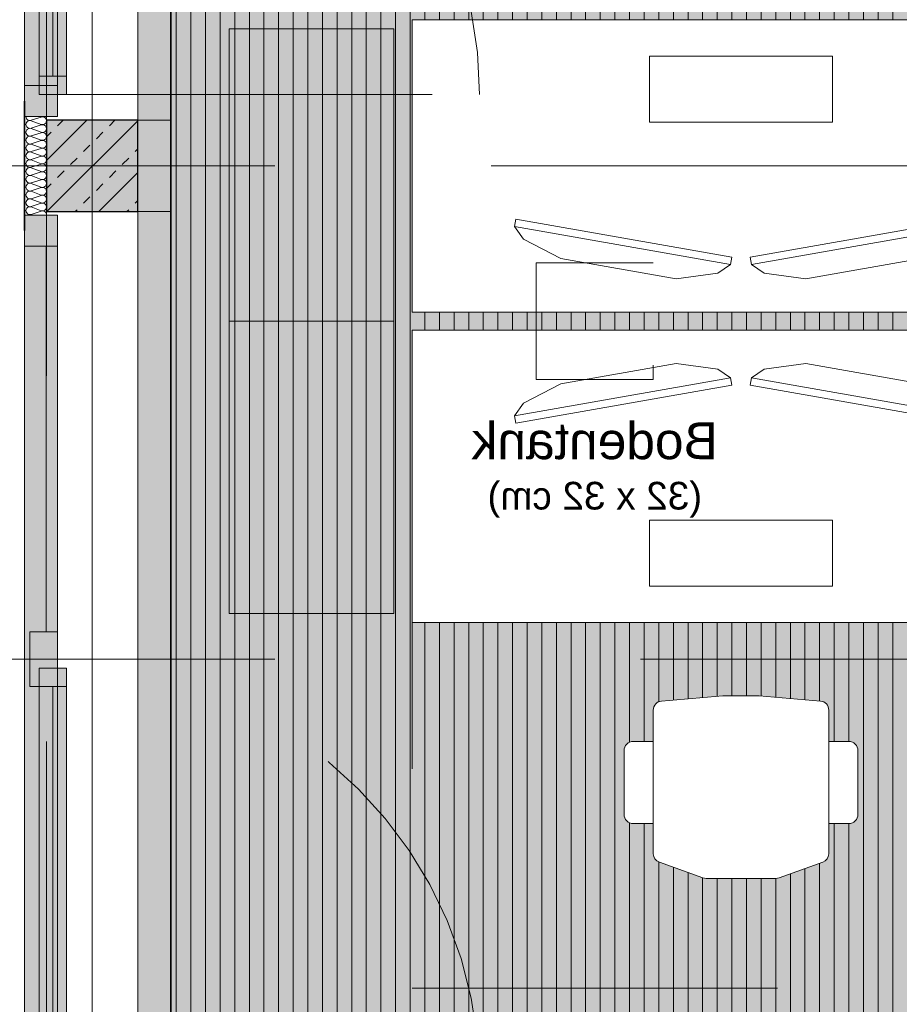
# Model space of a CAD drawing. Header units: metres. Extents: x -111 to 152, y -132 to 99.
# Tile 44 of 256: x -39.35 to -36.94, y -10.39 to -7.7. Entities that reach past the tile are written whole.
import ezdxf

# ---------------------------------------------------------------- set-up
doc = ezdxf.new("R2010")
doc.units = ezdxf.units.M
doc.header["$PDMODE"] = 1
doc.header["$PDSIZE"] = -2
for name, pattern in [('Achsen 01', [5.291531, 3.175, -1.058062, 0.352704, -0.705764]), ('gestrichelt - 01', [2, 1, -1]), ('ISO-07 Punktiert', [0.889, 0.127, -0.762]), ('Raster 01', [2, 1, -1]), ('VW-01 Strichlinie kurz', [2, 1, -1])]:
    doc.linetypes.add(name, pattern=pattern)
doc.layers.get('0').update_dxf_attribs({"lineweight": 25})
for name, color, linetype, lineweight, true_color in [('013_Beton und Stahlbetonarbeiten-000 Sichtbeton-333 Außenstütze', 5, 'Continuous', 5, 0x0000ff), ('013_Beton und Stahlbetonarbeiten-000 Sichtbeton-334 Außenwandöf', 5, 'Continuous', 5, 0x0000ff), ('031_Metallbauarbeiten-350 Lamellendecke DS', 7, 'Continuous', 35, 0x666666), ('032_Metallarbeiten-Fenster', 7, 'Continuous', 13, 0x444444), ('ACTES-Einrichtung Aufsicht.', 7, 'Continuous', 9, 0xa6a6a6), ('AV1-Achsen', 1, 'Achsen 01', 18, 0xff0000), ('AV1-Bewegungsfläche', 7, 'gestrichelt - 01', 9, 0xd9d9d9), ('AV1-Einrichtung', 7, 'Continuous', 9, 0xa6a6a6), ('AV1-Raster', 7, 'Raster 01', 9, 0xa6a6a6)]:
    doc.layers.add(name, color=color, linetype=linetype, lineweight=lineweight, true_color=true_color)
for name, color, linetype, lineweight in [('013_Beton und Stahlbetonarbeiten-000 Unterzüge', 7, 'ISO-07 Punktiert', 13), ('013_Beton und Stahlbetonarbeiten-330 Außenstützen', 7, 'Continuous', 25), ('030_Sonnenschutzarbeiten-BLENDSCHUTZ', 7, 'Continuous', 5), ('039_Trockenbauarbeiten-alllg.', 7, 'Continuous', 9), ('053_Niederspannungsanlagen-Bodentanks', 7, 'gestrichelt - 01', 9), ('_1.35m (3D)', 7, 'Continuous', 9), ('_EG (2D)', 7, 'Continuous', 9), ('_EG - DS (2D)', 7, 'Continuous', 9), ('_GRU (2D)', 7, 'Continuous', 9), ('Bemaßung-Bemaßung', 7, 'Continuous', 9)]:
    doc.layers.add(name, color=color, linetype=linetype, lineweight=lineweight)
doc.layers.get('0').freeze()
doc.styles.add('Arial', font='arial.ttf')
doc.dimstyles.new('COE 50', dxfattribs={"dimtxt": 126.090495, "dimasz": 0.001414, "dimexe": 0.001, "dimexo": 0.01, "dimgap": 0.001, "dimtad": 1, "dimdec": 3, "dimtxsty": 'Arial', "dimblk": 'VW_SLASH-3', "dimblk1": 'VW_SLASH-3', "dimblk2": 'VW_SLASH-3', "dimcen": 0, "dimadec": 3, "dimazin": 0, "dimtfac": 0.8, "dimtdec": 3, "dimtix": 1, "dimtmove": 0, "dimatfit": 0, "dimldrblk": 'VW_SLASH-2', "dimfxl": 0.002, "dimfxlon": 1, "dimfrac": 2, "dimtolj": 1, "dimarcsym": 0})

# ---------------------------------------------------------------- blocks, each defined once
blk = doc.blocks.new('Group-2')
at = {"layer": 'AV1-Raster'}
for p, q in [((-37.8, -22.95), (-37.8, 1.35)), ((1.35, -8.1), (-40.5, -8.1)), ((1.35, -9.45), (-40.5, -9.45))]:
    blk.add_line(p, q, dxfattribs=at)
blk = doc.blocks.new('1.35m (3D)')
at = {"layer": 'AV1-Raster', "color": 7}
blk.add_blockref('Group-2', (0, 0), dxfattribs=at)
blk = doc.blocks.new('VW_SLASH-3')
at = {"color": 0, "linetype": 'ByBlock', "lineweight": -2, "transparency": 16777216}
blk.add_line((0, 0), (-1, 0), dxfattribs=at)
at = {"color": 0, "linetype": 'Continuous', "lineweight": 15, "transparency": 16777216, "flags": 128}
blk.add_lwpolyline([(0.5, 0.5), (-0.5, -0.5)], dxfattribs=at)
blk = doc.blocks.new('*D19')
at = {"layer": '030_Sonnenschutzarbeiten-BLENDSCHUTZ', "color": 0, "lineweight": -2}
for p, q in [((-39.575, -8.225), (-39.725, -8.225)), ((-39.675, -10.6043), (-39.675, -8.2957)), ((-39.575, -10.675), (-39.725, -10.675))]:
    blk.add_line(p, q, dxfattribs=at)
at = {"layer": 'Defpoints', "color": 0}
for p in [(-39.675, -8.225), (-38.935, -8.225), (-38.935, -10.675)]:
    blk.add_point(p, dxfattribs=at)
at = {"layer": '030_Sonnenschutzarbeiten-BLENDSCHUTZ', "color": 0, "lineweight": -2, "xscale": 0.070693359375, "yscale": 0.070693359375, "zscale": 0.070693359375}
for p, rotation in [((-39.675, -8.225), 90), ((-39.675, -10.675), 270)]:
    blk.add_blockref('VW_SLASH-3', p, dxfattribs=dict(at, rotation=rotation))
at = {"layer": '030_Sonnenschutzarbeiten-BLENDSCHUTZ', "color": 0, "lineweight": 13, "insert": (-39.8008, -9.45), "char_height": 0.12609, "attachment_point": 5, "rotation": 90, "style": 'Arial'}
blk.add_mtext('\\A1;2,45', dxfattribs=at)
blk = doc.blocks.new('VW_SLASH-2')
at = {"color": 0, "linetype": 'ByBlock', "lineweight": -2, "transparency": 16777216}
blk.add_line((0, 0), (-1, 0), dxfattribs=at)
at = {"color": 0, "linetype": 'Continuous', "lineweight": 15, "transparency": 16777216, "flags": 128}
blk.add_lwpolyline([(0.5, 0.5), (-0.5, -0.5)], dxfattribs=at)
blk = doc.blocks.new('*D20')
at = {"layer": '030_Sonnenschutzarbeiten-BLENDSCHUTZ', "color": 0, "lineweight": -2}
for p, q in [((-39.575, -5.525), (-39.725, -5.525)), ((-39.675, -7.9043), (-39.675, -5.5957)), ((-39.575, -7.975), (-39.725, -7.975))]:
    blk.add_line(p, q, dxfattribs=at)
at = {"layer": 'Defpoints', "color": 0}
for p in [(-39.675, -5.525), (-38.935, -5.525), (-38.935, -7.975)]:
    blk.add_point(p, dxfattribs=at)
at = {"layer": '030_Sonnenschutzarbeiten-BLENDSCHUTZ', "color": 0, "lineweight": -2, "xscale": 0.070693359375, "yscale": 0.070693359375, "zscale": 0.070693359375}
for p, rotation in [((-39.675, -5.525), 90), ((-39.675, -7.975), 270)]:
    blk.add_blockref('VW_SLASH-3', p, dxfattribs=dict(at, rotation=rotation))
at = {"layer": '030_Sonnenschutzarbeiten-BLENDSCHUTZ', "color": 0, "lineweight": 13, "insert": (-39.8008, -6.75), "char_height": 0.12609, "attachment_point": 5, "rotation": 90, "style": 'Arial'}
blk.add_mtext('\\A1;2,45', dxfattribs=at)
blk = doc.blocks.new('*D69')
at = {"layer": '030_Sonnenschutzarbeiten-BLENDSCHUTZ', "color": 0, "lineweight": -2}
for p, q in [((-39.675, -7.9043), (-39.675, -7.8336)), ((-39.575, -7.975), (-39.725, -7.975)), ((-39.675, -8.225), (-39.675, -7.975)), ((-39.575, -8.225), (-39.725, -8.225)), ((-39.675, -8.2957), (-39.675, -8.3664))]:
    blk.add_line(p, q, dxfattribs=at)
at = {"layer": 'Defpoints', "color": 0}
for p in [(-39.675, -7.975), (-38.91, -7.975), (-38.91, -8.225)]:
    blk.add_point(p, dxfattribs=at)
at = {"layer": '030_Sonnenschutzarbeiten-BLENDSCHUTZ', "color": 0, "lineweight": -2, "xscale": 0.070693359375, "yscale": 0.070693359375, "zscale": 0.070693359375}
for p, rotation in [((-39.675, -7.975), 270), ((-39.675, -8.225), 90)]:
    blk.add_blockref('VW_SLASH-3', p, dxfattribs=dict(at, rotation=rotation))
at = {"layer": '030_Sonnenschutzarbeiten-BLENDSCHUTZ', "color": 0, "lineweight": 13, "insert": (-39.7894, -8.1), "char_height": 0.12609, "attachment_point": 5, "rotation": 90, "style": 'Arial'}
blk.add_mtext('\\A1;25', dxfattribs=at)
blk = doc.blocks.new("Bildschrim 27''")
at = {"color": 255, "transparency": 33554559}
blk.add_wipeout([(-0.085, 0.19), (-0.065, 0.19), (-0.065, -0.41), (-0.085, -0.41)], dxfattribs=at).dxf.layer = 'ACTES-Einrichtung Aufsicht.'
at = {"layer": 'ACTES-Einrichtung Aufsicht.', "flags": 128}
blk.add_lwpolyline([(-0.085, 0.19), (-0.065, 0.19), (-0.065, -0.41), (-0.085, -0.41)], close=True, dxfattribs=at)
at = {"color": 255, "transparency": 33554559}
blk.add_wipeout([(0, 0.05), (0, -0.27), (-0.035, -0.38), (-0.065, -0.41), (-0.065, 0.19), (-0.035, 0.16)], dxfattribs=at).dxf.layer = 'ACTES-Einrichtung Aufsicht.'
at = {"layer": 'ACTES-Einrichtung Aufsicht.', "flags": 128}
blk.add_lwpolyline([(0, 0.05), (0, -0.27), (-0.035, -0.38), (-0.065, -0.41), (-0.065, 0.19), (-0.035, 0.16)], close=True, dxfattribs=at)
blk = doc.blocks.new('Group-100')
at = {"color": 255, "transparency": 33554559}
blk.add_wipeout([(-37.375, -9.9854), (-37.3464, -9.9848), (-37.3188, -9.9831), (-37.2923, -9.9804), (-37.2667, -9.9765), (-37.2423, -9.9715), (-37.2188, -9.9655), (-37.1964, -9.9583), (-37.175, -9.95)], dxfattribs=at).dxf.layer = 'ACTES-Einrichtung Aufsicht.'
at = {"layer": 'ACTES-Einrichtung Aufsicht.'}
blk.add_open_spline([(-37.375, -9.9854), (-37.2585, -9.9854), (-37.175, -9.95)], degree=2, dxfattribs=at)
at = {"color": 255, "transparency": 33554559}
blk.add_wipeout([(-37.375, -9.9854), (-37.4036, -9.9848), (-37.4312, -9.9831), (-37.4577, -9.9804), (-37.4833, -9.9765), (-37.5077, -9.9715), (-37.5312, -9.9655), (-37.5536, -9.9583), (-37.575, -9.95)], dxfattribs=at).dxf.layer = 'ACTES-Einrichtung Aufsicht.'
at = {"layer": 'ACTES-Einrichtung Aufsicht.'}
blk.add_open_spline([(-37.375, -9.9854), (-37.4915, -9.9854), (-37.575, -9.95)], degree=2, dxfattribs=at)
at = {"color": 255, "transparency": 33554559}
blk.add_wipeout([(-37.615, -9.9824), (-37.615, -9.5895), (-37.6146, -9.5849), (-37.6133, -9.5805), (-37.6112, -9.5763), (-37.6084, -9.5726), (-37.605, -9.5695), (-37.6011, -9.5671), (-37.5967, -9.5655), (-37.5922, -9.5646), (-37.425, -9.55), (-37.325, -9.55), (-37.1578, -9.5646), (-37.1533, -9.5655), (-37.1489, -9.5671), (-37.145, -9.5695), (-37.1416, -9.5726), (-37.1388, -9.5763), (-37.1367, -9.5805), (-37.1354, -9.5849), (-37.135, -9.5895), (-37.135, -9.9824), (-37.1353, -9.9862), (-37.1362, -9.9899), (-37.1376, -9.9935), (-37.1396, -9.9968), (-37.142, -9.9997), (-37.1449, -10.0023), (-37.1481, -10.0044), (-37.1516, -10.0059), (-37.2709, -10.0485), (-37.2719, -10.0489), (-37.273, -10.0492), (-37.274, -10.0494), (-37.2751, -10.0496), (-37.2761, -10.0498), (-37.2772, -10.0499), (-37.2783, -10.05), (-37.2793, -10.05), (-37.4707, -10.05), (-37.4717, -10.05), (-37.4728, -10.0499), (-37.4739, -10.0498), (-37.4749, -10.0496), (-37.476, -10.0494), (-37.477, -10.0492), (-37.4781, -10.0489), (-37.4791, -10.0485), (-37.5984, -10.0059), (-37.6019, -10.0044), (-37.6051, -10.0023), (-37.608, -9.9997), (-37.6104, -9.9968), (-37.6124, -9.9935), (-37.6138, -9.9899), (-37.6147, -9.9862)], dxfattribs=at).dxf.layer = 'ACTES-Einrichtung Aufsicht.'
at = {"layer": 'ACTES-Einrichtung Aufsicht.', "flags": 128}
blk.add_lwpolyline([(-37.615, -9.9824), (-37.615, -9.5895, -0.388879), (-37.5922, -9.5646), (-37.425, -9.55), (-37.325, -9.55), (-37.1578, -9.5646, -0.388879), (-37.135, -9.5895), (-37.135, -9.9824, -0.31696), (-37.1516, -10.0059), (-37.2709, -10.0485, -0.085967), (-37.2793, -10.05), (-37.4707, -10.05, -0.085967), (-37.4791, -10.0485), (-37.5984, -10.0059, -0.31696), (-37.615, -9.9824)], format="xyb", close=True, dxfattribs=at)
at = {"color": 255, "transparency": 33554559}
for points in [[(-37.615, -9.675), (-37.615, -9.9), (-37.67, -9.9), (-37.6725, -9.8999), (-37.6749, -9.8995), (-37.6773, -9.8989), (-37.6796, -9.8981), (-37.6818, -9.897), (-37.6839, -9.8958), (-37.6859, -9.8943), (-37.6893, -9.8909), (-37.6908, -9.8889), (-37.692, -9.8868), (-37.6931, -9.8846), (-37.6939, -9.8823), (-37.6945, -9.8799), (-37.6949, -9.8775), (-37.695, -9.875), (-37.695, -9.7), (-37.6945, -9.6951), (-37.6931, -9.6904), (-37.6908, -9.6861), (-37.6877, -9.6823), (-37.6839, -9.6792), (-37.6796, -9.6769), (-37.6749, -9.6755), (-37.67, -9.675)], [(-37.135, -9.9), (-37.135, -9.675), (-37.08, -9.675), (-37.0751, -9.6755), (-37.0704, -9.6769), (-37.0661, -9.6792), (-37.0623, -9.6823), (-37.0592, -9.6861), (-37.0569, -9.6904), (-37.0555, -9.6951), (-37.055, -9.7), (-37.055, -9.875), (-37.0555, -9.8799), (-37.0569, -9.8846), (-37.0592, -9.8889), (-37.0623, -9.8927), (-37.0661, -9.8958), (-37.0704, -9.8981), (-37.0751, -9.8995), (-37.08, -9.9)]]:
    blk.add_wipeout(points, dxfattribs=at).dxf.layer = 'ACTES-Einrichtung Aufsicht.'
at = {"layer": 'ACTES-Einrichtung Aufsicht.', "flags": 128}
for points in [[(-37.615, -9.675), (-37.615, -9.9), (-37.67, -9.9, -0.414214), (-37.695, -9.875), (-37.695, -9.7, -0.414214), (-37.67, -9.675)], [(-37.135, -9.9), (-37.135, -9.675), (-37.08, -9.675, -0.414214), (-37.055, -9.7), (-37.055, -9.875, -0.414214), (-37.08, -9.9)]]:
    blk.add_lwpolyline(points, format="xyb", close=True, dxfattribs=at)
blk = doc.blocks.new('Group-102')
at = {"layer": 'AV1-Bewegungsfläche', "flags": 128}
blk.add_lwpolyline([(-38.275, -10.35), (-36.475, -10.35), (-36.475, -9.35), (-38.275, -9.35)], close=True, dxfattribs=at)
at = {"color": 255, "transparency": 33554559}
blk.add_wipeout([(-38.275, -8.5), (-38.275, -7.7), (-36.475, -7.7), (-36.475, -8.5)], dxfattribs=at).dxf.layer = 'AV1-Einrichtung'
at = {"layer": 'AV1-Einrichtung', "flags": 128}
blk.add_lwpolyline([(-38.275, -8.5), (-38.275, -7.7), (-36.475, -7.7), (-36.475, -8.5)], close=True, dxfattribs=at)
at = {"layer": 'ACTES-Einrichtung Aufsicht.'}
blk.add_blockref('Group-100', (0, 0), dxfattribs=at)
at = {"color": 255, "transparency": 33554559}
blk.add_wipeout([(-38.275, -9.35), (-38.275, -8.55), (-36.475, -8.55), (-36.475, -9.35)], dxfattribs=at).dxf.layer = 'AV1-Einrichtung'
at = {"layer": 'AV1-Einrichtung', "flags": 128}
blk.add_lwpolyline([(-38.275, -9.35), (-38.275, -8.55), (-36.475, -8.55), (-36.475, -9.35)], close=True, dxfattribs=at)
at = {"layer": 'AV1-Einrichtung', "color": 7}
for p, rotation in [((-37.6019, -8.4007), 260.0000000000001), ((-36.9315, -8.3625), 279.9999999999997)]:
    blk.add_blockref("Bildschrim 27''", p, dxfattribs=dict(at, rotation=rotation))
at = {"color": 255, "transparency": 33554559}
blk.add_wipeout([(-37.625, -7.98), (-37.625, -7.8), (-37.125, -7.8), (-37.125, -7.98)], dxfattribs=at).dxf.layer = 'ACTES-Einrichtung Aufsicht.'
at = {"layer": 'ACTES-Einrichtung Aufsicht.', "flags": 128}
blk.add_lwpolyline([(-37.625, -7.98), (-37.625, -7.8), (-37.125, -7.8), (-37.125, -7.98)], close=True, dxfattribs=at)
at = {"layer": 'AV1-Einrichtung', "color": 7, "xscale": -1}
for p, rotation in [((-37.6019, -8.6493), 279.9999999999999), ((-36.9315, -8.6875), 260.0000000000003)]:
    blk.add_blockref("Bildschrim 27''", p, dxfattribs=dict(at, rotation=rotation))
at = {"color": 255, "transparency": 33554559}
blk.add_wipeout([(-37.625, -9.25), (-37.625, -9.07), (-37.125, -9.07), (-37.125, -9.25)], dxfattribs=at).dxf.layer = 'ACTES-Einrichtung Aufsicht.'
at = {"layer": 'ACTES-Einrichtung Aufsicht.', "flags": 128}
blk.add_lwpolyline([(-37.625, -9.25), (-37.625, -9.07), (-37.125, -9.07), (-37.125, -9.25)], close=True, dxfattribs=at)
blk = doc.blocks.new('*D503')
at = {"layer": 'Bemaßung-Bemaßung', "color": 0, "lineweight": -2}
for p, q in [((-42.225, -5.4), (-42.375, -5.4)), ((-42.325, -8.0293), (-42.325, -5.4707)), ((-42.225, -8.1), (-42.375, -8.1))]:
    blk.add_line(p, q, dxfattribs=at)
at = {"layer": 'Defpoints', "color": 0}
for p in [(-42.325, -5.4), (-39.15, -5.4), (-39.15, -8.1)]:
    blk.add_point(p, dxfattribs=at)
at = {"layer": 'Bemaßung-Bemaßung', "color": 0, "lineweight": -2, "xscale": 0.070693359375, "yscale": 0.070693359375, "zscale": 0.070693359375}
for p, rotation in [((-42.325, -5.4), 90), ((-42.325, -8.1), 270)]:
    blk.add_blockref('VW_SLASH-3', p, dxfattribs=dict(at, rotation=rotation))
at = {"layer": 'Bemaßung-Bemaßung', "color": 0, "insert": (-42.4356, -6.75), "char_height": 0.10087, "attachment_point": 5, "rotation": 90, "style": 'Arial'}
blk.add_mtext('\\A1;2,70', dxfattribs=at)
blk = doc.blocks.new('*D504')
at = {"layer": 'Bemaßung-Bemaßung', "color": 0, "lineweight": -2}
for p, q in [((-42.225, -8.1), (-42.375, -8.1)), ((-42.325, -13.4293), (-42.325, -8.1707)), ((-42.225, -13.5), (-42.375, -13.5))]:
    blk.add_line(p, q, dxfattribs=at)
at = {"layer": 'Defpoints', "color": 0}
for p in [(-42.325, -8.1), (-39.15, -8.1), (-39.15, -13.5)]:
    blk.add_point(p, dxfattribs=at)
at = {"layer": 'Bemaßung-Bemaßung', "color": 0, "lineweight": -2, "xscale": 0.070693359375, "yscale": 0.070693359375, "zscale": 0.070693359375}
for p, rotation in [((-42.325, -8.1), 90), ((-42.325, -13.5), 270)]:
    blk.add_blockref('VW_SLASH-3', p, dxfattribs=dict(at, rotation=rotation))
at = {"layer": 'Bemaßung-Bemaßung', "color": 0, "insert": (-42.4356, -10.8), "char_height": 0.10087, "attachment_point": 5, "rotation": 90, "style": 'Arial'}
blk.add_mtext('\\A1;5,40', dxfattribs=at)
blk = doc.blocks.new('*D579')
at = {"layer": 'Bemaßung-Bemaßung', "color": 0, "lineweight": -2}
for p, q in [((-40.725, -8.225), (-40.875, -8.225)), ((-40.825, -8.2957), (-40.825, -10.6043)), ((-40.725, -10.675), (-40.875, -10.675))]:
    blk.add_line(p, q, dxfattribs=at)
at = {"layer": 'Defpoints', "color": 0}
for p in [(-39.025, -8.225), (-40.825, -10.675), (-39.025, -10.675)]:
    blk.add_point(p, dxfattribs=at)
at = {"layer": 'Bemaßung-Bemaßung', "color": 0, "lineweight": -2, "xscale": 0.070693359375, "yscale": 0.070693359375, "zscale": 0.070693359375}
for p, rotation in [((-40.825, -8.225), 90), ((-40.825, -10.675), 270)]:
    blk.add_blockref('VW_SLASH-3', p, dxfattribs=dict(at, rotation=rotation))
at = {"layer": 'Bemaßung-Bemaßung', "color": 0, "insert": (-40.9508, -9.45), "char_height": 0.12609, "attachment_point": 5, "rotation": 90, "style": 'Arial'}
blk.add_mtext('\\A1;2,45', dxfattribs=at)
blk = doc.blocks.new('*D580')
at = {"layer": 'Bemaßung-Bemaßung', "color": 0, "lineweight": -2}
for p, q in [((-40.825, -7.9043), (-40.825, -7.8336)), ((-40.725, -7.975), (-40.875, -7.975)), ((-40.825, -7.975), (-40.825, -8.225)), ((-40.725, -8.225), (-40.875, -8.225)), ((-40.825, -8.2957), (-40.825, -8.3664))]:
    blk.add_line(p, q, dxfattribs=at)
at = {"layer": 'Defpoints', "color": 0}
for p in [(-39.025, -7.975), (-40.825, -8.225), (-39.025, -8.225)]:
    blk.add_point(p, dxfattribs=at)
at = {"layer": 'Bemaßung-Bemaßung', "color": 0, "lineweight": -2, "xscale": 0.070693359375, "yscale": 0.070693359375, "zscale": 0.070693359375}
for p, rotation in [((-40.825, -7.975), 270), ((-40.825, -8.225), 90)]:
    blk.add_blockref('VW_SLASH-3', p, dxfattribs=dict(at, rotation=rotation))
at = {"layer": 'Bemaßung-Bemaßung', "color": 0, "insert": (-40.9394, -8.1), "char_height": 0.12609, "attachment_point": 5, "rotation": 90, "style": 'Arial'}
blk.add_mtext('\\A1;25', dxfattribs=at)
blk = doc.blocks.new('*D581')
at = {"layer": 'Bemaßung-Bemaßung', "color": 0, "lineweight": -2}
for p, q in [((-40.725, -5.525), (-40.875, -5.525)), ((-40.825, -5.5957), (-40.825, -7.9043)), ((-40.725, -7.975), (-40.875, -7.975))]:
    blk.add_line(p, q, dxfattribs=at)
at = {"layer": 'Defpoints', "color": 0}
for p in [(-39.025, -5.525), (-40.825, -7.975), (-39.025, -7.975)]:
    blk.add_point(p, dxfattribs=at)
at = {"layer": 'Bemaßung-Bemaßung', "color": 0, "lineweight": -2, "xscale": 0.070693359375, "yscale": 0.070693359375, "zscale": 0.070693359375}
for p, rotation in [((-40.825, -5.525), 90), ((-40.825, -7.975), 270)]:
    blk.add_blockref('VW_SLASH-3', p, dxfattribs=dict(at, rotation=rotation))
at = {"layer": 'Bemaßung-Bemaßung', "color": 0, "insert": (-40.9508, -6.75), "char_height": 0.12609, "attachment_point": 5, "rotation": 90, "style": 'Arial'}
blk.add_mtext('\\A1;2,45', dxfattribs=at)
blk = doc.blocks.new('Bodentank Elektro 01')
at = {"layer": '053_Niederspannungsanlagen-Bodentanks', "flags": 128}
blk.add_lwpolyline([(-0.16, 0.16), (0.16, 0.16), (0.16, -0.16), (-0.16, -0.16)], close=True, dxfattribs=at)
at = {"layer": '053_Niederspannungsanlagen-Bodentanks', "insert": (0, -0.2768), "char_height": 0.100872, "attachment_point": 2, "line_spacing_factor": 0.969122, "style": 'Arial'}
blk.add_mtext('Bodentank\\P{\\H0.75x;(32 x 32 cm)}', dxfattribs=at)
blk = doc.blocks.new('Group-510')
at = {"layer": '032_Metallarbeiten-Fenster', "linetype": 'Continuous', "lineweight": 0}
for points in [[(-39.335, -5.535), (-39.335, -5.62), (-39.245, -5.62), (-39.245, -5.535)], [(-39.245, -7.88), (-39.335, -7.88), (-39.335, -5.62), (-39.245, -5.62)], [(-39.32, -6.825), (-39.32, -6.675), (-39.245, -6.675), (-39.245, -6.825)], [(-39.295, -6.825), (-39.295, -6.775), (-39.22, -6.775), (-39.22, -6.825)], [(-39.295, -7.855), (-39.295, -6.825), (-39.22, -6.825), (-39.22, -7.855)], [(-39.295, -7.905), (-39.295, -7.855), (-39.22, -7.855), (-39.22, -7.905)], [(-39.335, -7.965), (-39.335, -7.88), (-39.245, -7.88), (-39.245, -7.965)]]:
    blk.add_hatch(color=7, dxfattribs=at).paths.add_polyline_path(points)
at = {"layer": '032_Metallarbeiten-Fenster', "color": 7, "lineweight": 18}
for p, q in [((-39.2762, -5.62), (-39.2762, -6.675)), ((-39.2575, -7.855), (-39.2575, -6.825))]:
    blk.add_line(p, q, dxfattribs=at)
at = {"layer": '032_Metallarbeiten-Fenster', "color": 7, "linetype": 'gestrichelt - 01', "lineweight": 18, "transparency": 33554687}
blk.add_line((-39.22, -7.905), (-38.09, -7.905), dxfattribs=at)
at = {"layer": '032_Metallarbeiten-Fenster', "color": 7, "lineweight": 18, "flags": 128}
for points in [[(-39.335, -5.535), (-39.335, -5.62), (-39.245, -5.62), (-39.245, -5.535)], [(-39.245, -7.88), (-39.335, -7.88), (-39.335, -5.62), (-39.245, -5.62)], [(-39.32, -6.825), (-39.32, -6.675), (-39.245, -6.675), (-39.245, -6.825)], [(-39.295, -6.825), (-39.295, -6.775), (-39.22, -6.775), (-39.22, -6.825)], [(-39.295, -7.855), (-39.295, -6.825), (-39.22, -6.825), (-39.22, -7.855)], [(-39.295, -7.905), (-39.295, -7.855), (-39.22, -7.855), (-39.22, -7.905)], [(-39.335, -7.965), (-39.335, -7.88), (-39.245, -7.88), (-39.245, -7.965)]]:
    blk.add_lwpolyline(points, close=True, dxfattribs=at)
at = {"layer": '032_Metallarbeiten-Fenster', "color": 7, "linetype": 'gestrichelt - 01', "lineweight": 18, "transparency": 33554687}
blk.add_arc((-39.22, -7.905), 1.13, 0.0004, 90, dxfattribs=at)
blk = doc.blocks.new('Group-511')
at = {"layer": '032_Metallarbeiten-Fenster', "linetype": 'Continuous', "lineweight": 0}
for points in [[(-39.335, -8.235), (-39.335, -8.32), (-39.245, -8.32), (-39.245, -8.235)], [(-39.245, -10.58), (-39.335, -10.58), (-39.335, -8.32), (-39.245, -8.32)], [(-39.32, -9.525), (-39.32, -9.375), (-39.245, -9.375), (-39.245, -9.525)], [(-39.295, -9.525), (-39.295, -9.475), (-39.22, -9.475), (-39.22, -9.525)], [(-39.295, -10.555), (-39.295, -9.525), (-39.22, -9.525), (-39.22, -10.555)], [(-39.295, -10.605), (-39.295, -10.555), (-39.22, -10.555), (-39.22, -10.605)], [(-39.335, -10.665), (-39.335, -10.58), (-39.245, -10.58), (-39.245, -10.665)]]:
    blk.add_hatch(color=7, dxfattribs=at).paths.add_polyline_path(points)
at = {"layer": '032_Metallarbeiten-Fenster', "color": 7, "lineweight": 18}
for p, q in [((-39.2762, -8.32), (-39.2762, -9.375)), ((-39.2575, -10.555), (-39.2575, -9.525))]:
    blk.add_line(p, q, dxfattribs=at)
at = {"layer": '032_Metallarbeiten-Fenster', "color": 7, "linetype": 'gestrichelt - 01', "lineweight": 18, "transparency": 33554687}
blk.add_line((-39.22, -10.605), (-38.09, -10.605), dxfattribs=at)
at = {"layer": '032_Metallarbeiten-Fenster', "color": 7, "lineweight": 18, "flags": 128}
for points in [[(-39.335, -8.235), (-39.335, -8.32), (-39.245, -8.32), (-39.245, -8.235)], [(-39.245, -10.58), (-39.335, -10.58), (-39.335, -8.32), (-39.245, -8.32)], [(-39.32, -9.525), (-39.32, -9.375), (-39.245, -9.375), (-39.245, -9.525)], [(-39.295, -9.525), (-39.295, -9.475), (-39.22, -9.475), (-39.22, -9.525)], [(-39.295, -10.555), (-39.295, -9.525), (-39.22, -9.525), (-39.22, -10.555)], [(-39.295, -10.605), (-39.295, -10.555), (-39.22, -10.555), (-39.22, -10.605)], [(-39.335, -10.665), (-39.335, -10.58), (-39.245, -10.58), (-39.245, -10.665)]]:
    blk.add_lwpolyline(points, close=True, dxfattribs=at)
at = {"layer": '032_Metallarbeiten-Fenster', "color": 7, "linetype": 'gestrichelt - 01', "lineweight": 18, "transparency": 33554687}
blk.add_arc((-39.22, -10.605), 1.13, 0.0004, 90, dxfattribs=at)
blk = doc.blocks.new('Group-547')
at = {"layer": '032_Metallarbeiten-Fenster', "color": 7, "linetype": 'Continuous', "lineweight": 9, "transparency": 33554687, "flags": 128}
for points in [[(15.3239, -23.284, 0.513088), (15.3342, -23.27), (15.3252, -23.242, -1.372995), (15.3456, -23.242), (15.3353, -23.27, 1.372583), (15.3557, -23.27), (15.3467, -23.242, -1.372995), (15.3671, -23.242), (15.3567, -23.27, 1.372583), (15.3771, -23.27)], [(15.3353, -23.27, 1.372583), (15.3557, -23.27), (15.3467, -23.242, -1.372995), (15.3671, -23.242), (15.3567, -23.27, 1.372583), (15.3771, -23.27), (15.3681, -23.242, -1.372995), (15.3885, -23.242), (15.3782, -23.27, 1.372583), (15.3986, -23.27), (15.3896, -23.242, -1.372995), (15.41, -23.242), (15.3996, -23.27, 1.372583), (15.42, -23.27), (15.411, -23.242, -1.372995), (15.4314, -23.242), (15.4211, -23.27, 1.372583), (15.4415, -23.27), (15.4325, -23.242, -1.372995), (15.4529, -23.242), (15.4425, -23.27, 1.372583), (15.4629, -23.27), (15.4539, -23.242, -1.372995), (15.4743, -23.242), (15.464, -23.27, 1.372583), (15.4844, -23.27), (15.4754, -23.242, -1.372995), (15.4958, -23.242), (15.4854, -23.27, 1.372583), (15.5058, -23.27), (15.4968, -23.242, -1.372995), (15.5172, -23.242), (15.5069, -23.27, 1.372583), (15.5273, -23.27), (15.5183, -23.242, -1.372995), (15.5387, -23.242), (15.5283, -23.27, 1.372583), (15.5487, -23.27), (15.5397, -23.242, -1.372995), (15.5601, -23.242), (15.5498, -23.27, 1.372583), (15.5702, -23.27), (15.5612, -23.242, -1.372995), (15.5816, -23.242)], [(15.5283, -23.27, 0.324435), (15.5322, -23.282, 0.324435), (15.5448, -23.282, 0.324435), (15.5487, -23.27), (15.5397, -23.242, -0.324488), (15.5436, -23.23, -0.324488), (15.5562, -23.23, -0.324488), (15.5601, -23.242), (15.5498, -23.27, 0.324435), (15.5537, -23.282, 0.324435), (15.5663, -23.282, 0.324435), (15.5702, -23.27), (15.5612, -23.242, -0.324488), (15.5651, -23.23, -0.324488), (15.5777, -23.23, -0.324488), (15.5816, -23.242), (15.5712, -23.27, 0.324435), (15.5751, -23.282, 0.324435), (15.5877, -23.282, 0.324435), (15.5916, -23.27), (15.5826, -23.242, -0.540253), (15.5939, -23.228)], [(15.5939, -23.2791, -0.225321), (15.5927, -23.27), (15.5939, -23.2667)]]:
    blk.add_lwpolyline(points, format="xyb", dxfattribs=at)
blk = doc.blocks.new('Group-551')
at = {"layer": '032_Metallarbeiten-Fenster', "color": 7, "transparency": 33554687}
blk.add_blockref('Group-547', (0, 0), dxfattribs=at)
blk = doc.blocks.new('Parametric Object-73')
at = {"layer": '032_Metallarbeiten-Fenster', "color": 7, "transparency": 33554687}
blk.add_blockref('Group-551', (0, 0), dxfattribs=at)
at = {"layer": '032_Metallarbeiten-Fenster', "color": 0, "flags": 1}
for tag in ['IFC_UUID', 'instanceID', 'prm0_name', 'prm0_type', 'prm0_value', 'prm1_name', 'prm1_type', 'prm1_value', 'prm2_name', 'prm2_type', 'prm2_value', 'prm3_name', 'prm3_type', 'prm3_value', 'prm4_name', 'prm4_type', 'prm4_value', 'prm5_name', 'prm5_type', 'prm5_value', 'prm6_name', 'prm6_type', 'prm6_value']:
    blk.add_attdef(tag, (-39.3335, -8.2351), '', height=0.00018, dxfattribs=at)
blk = doc.blocks.new('Group-716')
at = {"layer": 'AV1-Achsen'}
blk.add_line((-39.15, -26.5), (-39.15, 4.9), dxfattribs=at)
blk = doc.blocks.new('Group-722')
at = {"layer": 'AV1-Achsen'}
blk.add_line((-43.35, -8.1), (4.2, -8.1), dxfattribs=at)
blk = doc.blocks.new('GRU (2D)')
at = {"layer": 'AV1-Achsen', "color": 7}
for name in ['Group-716', 'Group-722']:
    blk.add_blockref(name, (0, 0), dxfattribs=at)
blk = doc.blocks.new('EG - DS (2D)')
at = {"layer": '030_Sonnenschutzarbeiten-BLENDSCHUTZ', "linetype": 'Continuous', "lineweight": 0, "transparency": 33554610}
for color, points in [(161, [(-39.025, -7.975), (-38.935, -7.975), (-38.935, -5.525), (-39.025, -5.525)]), (30, [(-39.025, -8.225), (-39.025, -7.975), (-38.935, -7.975), (-38.935, -8.225)]), (161, [(-39.025, -8.225), (-38.935, -8.225), (-38.935, -10.675), (-39.025, -10.675)])]:
    blk.add_hatch(color=color, dxfattribs=at).paths.add_polyline_path(points)
at = {"layer": '031_Metallbauarbeiten-350 Lamellendecke DS', "linetype": 'Continuous', "lineweight": 0, "transparency": 33554508}
h = blk.add_hatch(color=254, dxfattribs=at)
h.paths.add_polyline_path([(-38.935, -5.525), (-38.935, -16.075), (-39.025, -16.075), (-39.025, -21.385), (-23.075, -21.385), (-23.075, -13.625), (-25.575, -13.625), (-25.575, -13.65), (-31.125, -13.65), (-31.125, -5.525)])
h.paths.add_polyline_path([(-28.2, -16.35), (-28.5, -16.35), (-28.5, -16.05), (-28.2, -16.05)])
h.paths.add_polyline_path([(-33.9, -13.65), (-33.9, -13.35), (-33.6, -13.35), (-33.6, -13.65)])
h.paths.add_polyline_path([(-33.6, -8.25), (-33.9, -8.25), (-33.9, -7.95), (-33.6, -7.95)])
h.paths.add_polyline_path([(-33.6, -16.35), (-33.9, -16.35), (-33.9, -16.05), (-33.6, -16.05)])
at = {"layer": '031_Metallbauarbeiten-350 Lamellendecke DS', "linetype": 'Continuous', "lineweight": 9, "transparency": 33554508}
h = blk.add_hatch(dxfattribs=at)
h.set_pattern_fill('Lamellendecke', color=252, style=0, pattern_type=2)
h.set_pattern_definition([(90, (0, 0), (0.04, 0), [])])
h.paths.add_polyline_path([(-38.935, -5.525), (-38.935, -16.075), (-39.025, -16.075), (-39.025, -21.385), (-23.075, -21.385), (-23.075, -13.625), (-25.575, -13.625), (-25.575, -13.65), (-31.125, -13.65), (-31.125, -5.525)])
h.paths.add_polyline_path([(-28.2, -16.35), (-28.5, -16.35), (-28.5, -16.05), (-28.2, -16.05)])
h.paths.add_polyline_path([(-33.9, -13.65), (-33.9, -13.35), (-33.6, -13.35), (-33.6, -13.65)])
h.paths.add_polyline_path([(-33.6, -8.25), (-33.9, -8.25), (-33.9, -7.95), (-33.6, -7.95)])
h.paths.add_polyline_path([(-33.6, -16.35), (-33.9, -16.35), (-33.9, -16.05), (-33.6, -16.05)])
at = {"layer": '031_Metallbauarbeiten-350 Lamellendecke DS', "linetype": 'Continuous', "lineweight": 0, "transparency": 33554508}
blk.add_hatch(color=40, dxfattribs=at).paths.add_polyline_path([(-38.935, -5.525), (-38.935, -16.075), (-39.025, -16.075), (-39.025, -21.385), (-23.075, -21.385), (-23.075, -13.625), (-31.125, -13.625), (-31.125, -5.525)])
at = {"layer": '030_Sonnenschutzarbeiten-BLENDSCHUTZ', "color": 251, "lineweight": 13, "flags": 128}
for points in [[(-39.025, -7.975), (-38.935, -7.975), (-38.935, -5.525), (-39.025, -5.525)], [(-39.025, -8.225), (-39.025, -7.975), (-38.935, -7.975), (-38.935, -8.225)], [(-39.025, -8.225), (-38.935, -8.225), (-38.935, -10.675), (-39.025, -10.675)]]:
    blk.add_lwpolyline(points, close=True, dxfattribs=at)
at = {"layer": '031_Metallbauarbeiten-350 Lamellendecke DS', "flags": 128}
blk.add_lwpolyline([(-38.935, -5.525), (-38.935, -16.075), (-39.025, -16.075), (-39.025, -21.385), (-23.075, -21.385), (-23.075, -13.625), (-25.575, -13.625), (-25.575, -13.65), (-31.125, -13.65), (-31.125, -5.525)], close=True, dxfattribs=at)
at = {"layer": '031_Metallbauarbeiten-350 Lamellendecke DS', "color": 251, "linetype": 'Continuous', "lineweight": 35, "transparency": 33554687, "flags": 128}
blk.add_lwpolyline([(-38.935, -5.525), (-38.935, -16.075), (-39.025, -16.075), (-39.025, -21.385), (-23.075, -21.385), (-23.075, -13.625), (-31.125, -13.625), (-31.125, -5.525)], close=True, dxfattribs=at)
at = {"layer": '030_Sonnenschutzarbeiten-BLENDSCHUTZ', "color": 7, "lineweight": 13}
for base, p1, p2, picture, middle in [((-39.675, -5.525), (-38.935, -7.975), (-38.935, -5.525), '*D20', (-39.8008, -6.75)), ((-39.675, -8.225), (-38.935, -10.675), (-38.935, -8.225), '*D19', (-39.8008, -9.45))]:
    dim = blk.add_linear_dim(base=base, p1=p1, p2=p2, angle=270, text='2,45', dimstyle='COE 50', override={"dimtxt": 0.12609, "dimasz": 0.070693, "dimexe": 0.05, "dimgap": 0.05, "dimpost": '<>', "dimtxsty": 'Arial', "dimtmove": 2, "dimfxl": 0.1}, dxfattribs=at)
    dim.commit()
    dim.dimension.update_dxf_attribs({"geometry": picture, "text_midpoint": middle})
at = {"layer": '030_Sonnenschutzarbeiten-BLENDSCHUTZ', "color": 251, "lineweight": 13}
dim = blk.add_linear_dim(base=(-39.675, -7.975), p1=(-38.91, -8.225), p2=(-38.91, -7.975), angle=270, text='25', dimstyle='COE 50', override={"dimtxt": 0.12609, "dimasz": 0.070693, "dimexe": 0.05, "dimgap": 0.05, "dimpost": '<>', "dimtxsty": 'Arial', "dimtmove": 2, "dimfxl": 0.1}, dxfattribs=at)
dim.commit()
dim.dimension.update_dxf_attribs({"geometry": '*D69', "text_midpoint": (-39.7894, -8.1)})
blk = doc.blocks.new('EG (2D)')
at = {"layer": '013_Beton und Stahlbetonarbeiten-330 Außenstützen', "linetype": 'Continuous', "lineweight": 0, "true_color": 0xc0c0c0}
blk.add_hatch(color=9, dxfattribs=at).paths.add_polyline_path([(-39.025, -7.975), (-39.275, -7.975), (-39.275, -8.225), (-39.025, -8.225)])
at = {"layer": '013_Beton und Stahlbetonarbeiten-330 Außenstützen', "linetype": 'Continuous', "lineweight": 13}
h = blk.add_hatch(dxfattribs=at)
h.set_pattern_fill('Stahlbeton', color=251, style=0, pattern_type=2)
h.set_pattern_definition([(45, (0, 0), (0.07071068, -0.07071068), [0.025, -0.025])])
h.paths.add_polyline_path([(-39.025, -7.975), (-39.275, -7.975), (-39.275, -8.225), (-39.025, -8.225)])
h = blk.add_hatch(dxfattribs=at)
h.set_pattern_fill('Stahlbeton-1', color=251, style=0, pattern_type=2)
h.set_pattern_definition([(-135, (0.03106, -0.03313), (0.07071068, -0.07071068), [])])
h.paths.add_polyline_path([(-39.025, -7.975), (-39.275, -7.975), (-39.275, -8.225), (-39.025, -8.225)])
at = {"layer": '032_Metallarbeiten-Fenster', "linetype": 'Continuous', "lineweight": 0, "transparency": 33554687}
blk.add_hatch(color=181, dxfattribs=at).paths.add_polyline_path([(-39.3363, -8.2769), (-39.3363, -7.9231), (-39.3343, -7.9231), (-39.3343, -8.2769)])
at = {"layer": '013_Beton und Stahlbetonarbeiten-000 Sichtbeton-333 Außenstütze', "color": 30}
blk.add_solid([(-39.025, -7.975), (-39.025, -8.225), (-39.075, -8.025), (-39.075, -8.175)], dxfattribs=at)
at = {"layer": '013_Beton und Stahlbetonarbeiten-000 Sichtbeton-334 Außenwandöf', "color": 30}
for points in [[(-39.275, -7.975), (-39.025, -7.975), (-39.275, -8.025), (-39.075, -8.025)], [(-39.275, -8.175), (-39.075, -8.175), (-39.275, -8.225), (-39.025, -8.225)]]:
    blk.add_solid(points, dxfattribs=at)
at = {"layer": '013_Beton und Stahlbetonarbeiten-000 Unterzüge', "linetype": 'VW-01 Strichlinie kurz', "flags": 128}
for points in [[(-39.275, -7.975), (-39.275, -5.525), (-39.025, -5.525), (-39.025, -7.975)], [(-39.275, -10.675), (-39.275, -8.225), (-39.025, -8.225), (-39.025, -10.675)]]:
    blk.add_lwpolyline(points, close=True, dxfattribs=at)
at = {"layer": '013_Beton und Stahlbetonarbeiten-330 Außenstützen', "flags": 128}
blk.add_lwpolyline([(-39.025, -7.975), (-39.275, -7.975), (-39.275, -8.225), (-39.025, -8.225)], close=True, dxfattribs=at)
at = {"layer": '032_Metallarbeiten-Fenster', "color": 7, "linetype": 'Continuous', "lineweight": 9, "transparency": 33554687, "flags": 128}
blk.add_lwpolyline([(-39.3363, -8.2769), (-39.3363, -7.9231), (-39.3343, -7.9231), (-39.3343, -8.2769)], close=True, dxfattribs=at)
at = {"layer": '039_Trockenbauarbeiten-alllg.'}
for p, q in [((-39.15, -5.525), (-39.15, -7.975)), ((-39.15, -8.225), (-39.15, -10.675))]:
    blk.add_line(p, q, dxfattribs=at)
at = {"layer": 'AV1-Einrichtung', "flags": 128}
for points in [[(-38.325, -7.725), (-38.325, -8.525), (-38.775, -8.525), (-38.775, -7.725)], [(-38.325, -8.525), (-38.325, -9.325), (-38.775, -9.325), (-38.775, -8.525)]]:
    blk.add_lwpolyline(points, close=True, dxfattribs=at)
at = {"layer": '032_Metallarbeiten-Fenster', "color": 7, "transparency": 33554687, "rotation": 270.0000000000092}
blk.add_blockref('Parametric Object-73', (-16.047, 7.3589), dxfattribs=at)
at = {"layer": 'AV1-Einrichtung', "color": 7}
blk.add_blockref('Group-102', (0, 0), dxfattribs=at)
at = {"layer": 'Bemaßung-Bemaßung', "color": 1}
for base, p1, p2, text, picture, middle in [((-42.325, -5.4), (-39.15, -8.1), (-39.15, -5.4), '2,70', '*D503', (-42.4356, -6.75)), ((-42.325, -8.1), (-39.15, -13.5), (-39.15, -8.1), '5,40', '*D504', (-42.4356, -10.8))]:
    dim = blk.add_linear_dim(base=base, p1=p1, p2=p2, angle=270, text=text, dimstyle='COE 50', override={"dimtxt": 0.100872, "dimasz": 0.070693, "dimexe": 0.05, "dimgap": 0.05, "dimpost": '<>', "dimtxsty": 'Arial', "dimtmove": 2, "dimfxl": 0.1}, dxfattribs=at)
    dim.commit()
    dim.dimension.update_dxf_attribs({"geometry": picture, "text_midpoint": middle})
at = {"layer": 'Bemaßung-Bemaßung'}
for base, p1, p2, text, picture, middle in [((-40.825, -7.975), (-39.025, -5.525), (-39.025, -7.975), '2,45', '*D581', (-40.9508, -6.75)), ((-40.825, -8.225), (-39.025, -7.975), (-39.025, -8.225), '25', '*D580', (-40.9394, -8.1)), ((-40.825, -10.675), (-39.025, -8.225), (-39.025, -10.675), '2,45', '*D579', (-40.9508, -9.45))]:
    dim = blk.add_linear_dim(base=base, p1=p1, p2=p2, angle=270, text=text, dimstyle='COE 50', override={"dimtxt": 0.12609, "dimasz": 0.070693, "dimexe": 0.05, "dimgap": 0.05, "dimpost": '<>', "dimtxsty": 'Arial', "dimtmove": 2, "dimfxl": 0.1}, dxfattribs=at)
    dim.commit()
    dim.dimension.update_dxf_attribs({"geometry": picture, "text_midpoint": middle})
at = {"layer": '032_Metallarbeiten-Fenster', "color": 7}
for name in ['Group-510', 'Group-511']:
    blk.add_blockref(name, (0, 0), dxfattribs=at)
at = {"layer": '053_Niederspannungsanlagen-Bodentanks', "color": 7, "xscale": -1}
blk.add_blockref('Bodentank Elektro 01', (-37.775, -8.525), dxfattribs=at)

msp = doc.modelspace()

# ---------------------------------------------------------------- block references
at = {"layer": '_1.35m (3D)'}
msp.add_blockref('1.35m (3D)', (0, 0), dxfattribs=at)

# ---------------------------------------------------------------- next in the draw order: block references
at = {"layer": '_EG - DS (2D)'}
msp.add_blockref('EG - DS (2D)', (0, 0), dxfattribs=at)

# ---------------------------------------------------------------- next in the draw order: block references
at = {"layer": '_EG (2D)'}
msp.add_blockref('EG (2D)', (0, 0), dxfattribs=at)

# ---------------------------------------------------------------- next in the draw order: block references
at = {"layer": '_GRU (2D)'}
msp.add_blockref('GRU (2D)', (0, 0), dxfattribs=at)

doc.saveas('drawing.dxf')
